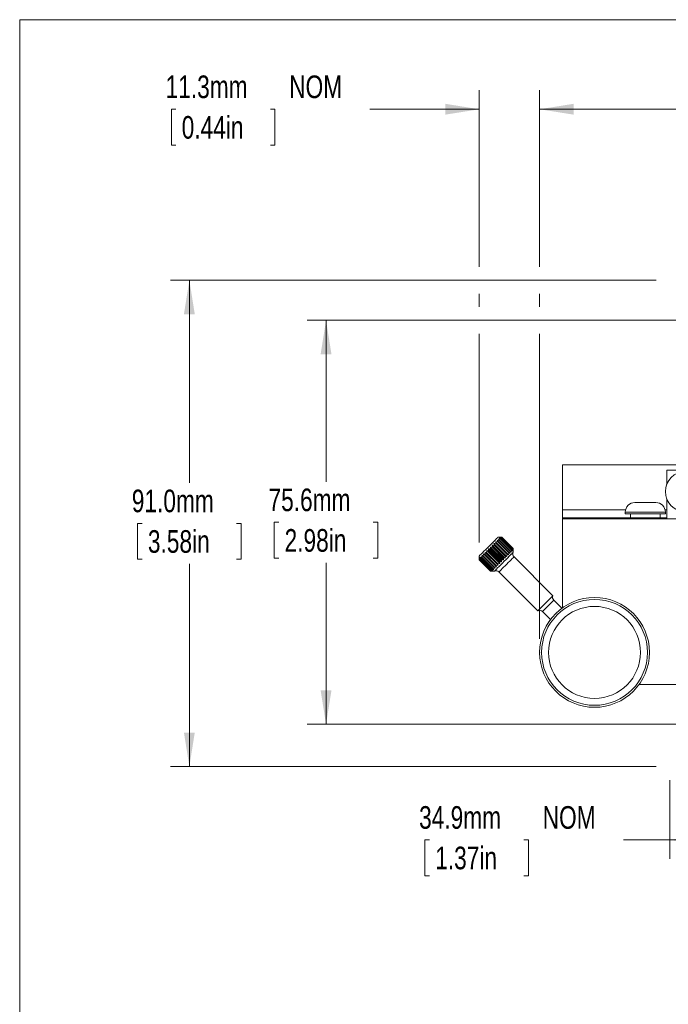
# Model space of a CAD drawing. Header units: millimetres. Extents: x 3 to 556, y 2 to 429.
# Tile 20 of 57: x 3 to 124, y 245 to 429. Entities that reach past the tile are written whole.
import ezdxf

# ---------------------------------------------------------------- set-up
doc = ezdxf.new("R2010")
doc.units = ezdxf.units.MM
doc.header["$LTSCALE"] = 2
doc.header["$PDSIZE"] = -1
doc.styles.add('SLDTEXTSTYLE0', font='TXT', dxfattribs={"width": 0.75})
doc.dimstyles.new('SLDDIMSTYLE0', dxfattribs={"dimtxt": 4.233333, "dimasz": 6.35, "dimexe": 0, "dimexo": 0.0625, "dimgap": 1.058333, "dimtad": 0, "dimtih": 1, "dimtoh": 1, "dimdec": 1, "dimrnd": 1e-09, "dimzin": 4, "dimdsep": 46, "dimtxsty": 'SLDTEXTSTYLE0', "dimsah": 1, "dimcen": 0.09, "dimadec": 0, "dimazin": 1, "dimtfac": 1, "dimtdec": 1, "dimtofl": 0, "dimtmove": 0, "dimatfit": 3, "dimfxl": 1, "dimfrac": 2, "dimtolj": 1, "dimtzin": 12, "dimarcsym": 0})
doc.dimstyles.new('SLDDIMSTYLE2', dxfattribs={"dimtxt": 4.233333, "dimasz": 6.35, "dimexe": 0, "dimexo": 0.0625, "dimgap": 1.058333, "dimtad": 0, "dimtih": 1, "dimtoh": 1, "dimdec": 1, "dimrnd": 1e-09, "dimzin": 12, "dimdsep": 46, "dimtxsty": 'SLDTEXTSTYLE0', "dimsah": 1, "dimcen": 0.09, "dimadec": 0, "dimazin": 3, "dimtfac": 1, "dimtdec": 1, "dimtofl": 0, "dimtmove": 0, "dimatfit": 3, "dimfxl": 1, "dimfrac": 2, "dimtolj": 1, "dimtzin": 12, "dimarcsym": 0})
doc.dimstyles.new('SLDDIMSTYLE4', dxfattribs={"dimtxt": 4.233333, "dimasz": 6.35, "dimexe": 0, "dimexo": 0.0625, "dimgap": 1.058333, "dimtad": 0, "dimtih": 1, "dimtoh": 1, "dimdec": 1, "dimrnd": 1e-09, "dimzin": 12, "dimdsep": 46, "dimtxsty": 'SLDTEXTSTYLE0', "dimsah": 1, "dimcen": 0.09, "dimadec": 0, "dimazin": 3, "dimtfac": 1, "dimtdec": 1, "dimtmove": 0, "dimatfit": 0, "dimfxl": 1, "dimfrac": 2, "dimtolj": 1, "dimtzin": 12, "dimarcsym": 0})

# ---------------------------------------------------------------- blocks, each defined once
blk = doc.blocks.new('_D_4')
at = {"color": 7, "linetype": 'Continuous', "lineweight": 0}
for p, q in [((100.42, 383.07), (100.42, 416.09)), ((270.34, 383.07), (270.34, 416.09)), ((100.42, 412.53), (164.28, 412.53)), ((168.63, 412.53), (167.77, 412.53)), ((167.77, 412.53), (167.77, 405.81)), ((186.29, 412.53), (187.15, 412.53)), ((187.15, 412.53), (187.15, 405.81)), ((270.34, 412.53), (206.48, 412.53)), ((167.77, 405.81), (168.63, 405.81)), ((187.15, 405.81), (186.29, 405.81)), ((100.42, 375.57), (100.42, 377.99)), ((270.34, 348.52), (270.34, 377.99)), ((100.42, 313.42), (100.42, 370.49)), ((270.34, 328.52), (270.34, 343.44)), ((270.34, 313.52), (270.34, 323.44))]:
    blk.add_line(p, q, dxfattribs=at)
for points in [[(100.42, 412.53), (106.77, 411.52), (106.77, 413.55)], [(270.34, 412.53), (263.99, 413.55), (263.99, 411.52)]]:
    blk.add_solid(points, dxfattribs=at)
at = {"color": 7, "linetype": 'Continuous', "lineweight": 0, "char_height": 4.233, "attachment_point": 1, "style": 'SLDTEXTSTYLE0'}
for s, insert in [('169.9mm', (165.13, 418.85)), ('NOM', (191.38, 418.85)), ('6.69in', (169.7, 411.26))]:
    blk.add_mtext(s, dxfattribs=dict(at, insert=insert))
blk = doc.blocks.new('_D_5')
at = {"color": 7, "linetype": 'Continuous', "lineweight": 0}
for p, q in [((89.13, 383.07), (89.13, 416.09)), ((100.42, 383.07), (100.42, 416.09)), ((32.39, 412.53), (31.53, 412.53)), ((31.53, 412.53), (31.53, 405.81)), ((50.05, 412.53), (50.9, 412.53)), ((50.9, 412.53), (50.9, 405.81)), ((89.13, 412.53), (68.67, 412.53)), ((100.42, 412.53), (113.12, 412.53)), ((31.53, 405.81), (32.39, 405.81)), ((50.9, 405.81), (50.05, 405.81)), ((89.13, 375.57), (89.13, 377.99)), ((100.42, 375.57), (100.42, 377.99)), ((89.13, 331.45), (89.13, 370.49)), ((100.42, 313.42), (100.42, 370.49))]:
    blk.add_line(p, q, dxfattribs=at)
for points in [[(89.13, 412.53), (82.78, 413.55), (82.78, 411.52)], [(100.42, 412.53), (106.77, 411.52), (106.77, 413.55)]]:
    blk.add_solid(points, dxfattribs=at)
at = {"color": 7, "linetype": 'Continuous', "lineweight": 0, "char_height": 4.233, "attachment_point": 1, "style": 'SLDTEXTSTYLE0'}
for s, insert in [('11.3mm', (30.45, 418.85)), ('NOM', (53.57, 418.85)), ('0.44in', (33.46, 411.26))]:
    blk.add_mtext(s, dxfattribs=dict(at, insert=insert))
blk = doc.blocks.new('_D_7')
at = {"color": 7, "linetype": 'Continuous', "lineweight": 0}
for p, q in [((130.48, 373.03), (56.91, 373.03)), ((60.47, 373.03), (60.47, 342.82)), ((51.64, 335.23), (50.78, 335.23)), ((50.78, 335.23), (50.78, 328.51)), ((69.3, 335.23), (70.16, 335.23)), ((70.16, 335.23), (70.16, 328.51)), ((50.78, 328.51), (51.64, 328.51)), ((70.16, 328.51), (69.3, 328.51)), ((60.47, 297.43), (60.47, 327.65)), ((130.48, 297.43), (56.91, 297.43))]:
    blk.add_line(p, q, dxfattribs=at)
for points in [[(60.47, 373.03), (59.45, 366.68), (61.48, 366.68)], [(60.47, 297.43), (61.48, 303.78), (59.45, 303.78)]]:
    blk.add_solid(points, dxfattribs=at)
at = {"color": 7, "linetype": 'Continuous', "lineweight": 0, "char_height": 4.233, "attachment_point": 1, "style": 'SLDTEXTSTYLE0'}
for s, insert in [('75.6mm', (49.7, 341.55)), ('2.98in', (52.71, 333.96))]:
    blk.add_mtext(s, dxfattribs=dict(at, insert=insert))
blk = doc.blocks.new('_D_10')
at = {"color": 7, "linetype": 'Continuous', "lineweight": 0}
for p, q in [((122.25, 380.53), (31.34, 380.53)), ((34.9, 380.53), (34.9, 342.62)), ((26.07, 335.03), (25.21, 335.03)), ((25.21, 335.03), (25.21, 328.31)), ((43.73, 335.03), (44.58, 335.03)), ((44.58, 335.03), (44.58, 328.31)), ((25.21, 328.31), (26.07, 328.31)), ((44.58, 328.31), (43.73, 328.31)), ((34.9, 289.53), (34.9, 327.45)), ((122.25, 289.53), (31.34, 289.53))]:
    blk.add_line(p, q, dxfattribs=at)
for points in [[(34.9, 380.53), (33.88, 374.18), (35.91, 374.18)], [(34.9, 289.53), (35.91, 295.88), (33.88, 295.88)]]:
    blk.add_solid(points, dxfattribs=at)
at = {"color": 7, "linetype": 'Continuous', "lineweight": 0, "char_height": 4.233, "attachment_point": 1, "style": 'SLDTEXTSTYLE0'}
for s, insert in [('91.0mm', (24.13, 341.35)), ('3.58in', (27.14, 333.76))]:
    blk.add_mtext(s, dxfattribs=dict(at, insert=insert))
blk = doc.blocks.new('_D_13')
at = {"color": 7, "linetype": 'Continuous', "lineweight": 0}
for p, q in [((159.69, 319.44), (159.69, 272.24)), ((124.79, 286.99), (124.79, 272.24)), ((79.81, 275.8), (78.95, 275.8)), ((78.95, 275.8), (78.95, 269.07)), ((97.47, 275.8), (98.33, 275.8)), ((98.33, 275.8), (98.33, 269.07)), ((124.79, 275.8), (116.1, 275.8)), ((159.69, 275.8), (124.79, 275.8)), ((78.95, 269.07), (79.81, 269.07)), ((98.33, 269.07), (97.47, 269.07))]:
    blk.add_line(p, q, dxfattribs=at)
for points in [[(124.79, 275.8), (131.14, 274.78), (131.14, 276.81)], [(159.69, 275.8), (153.34, 276.81), (153.34, 274.78)]]:
    blk.add_solid(points, dxfattribs=at)
at = {"color": 7, "linetype": 'Continuous', "lineweight": 0, "char_height": 4.233, "attachment_point": 1, "style": 'SLDTEXTSTYLE0'}
for s, insert in [('34.9mm', (77.87, 282.11)), ('NOM', (100.99, 282.11)), ('1.37in', (80.88, 274.53))]:
    blk.add_mtext(s, dxfattribs=dict(at, insert=insert))

msp = doc.modelspace()

# ---------------------------------------------------------------- linework, layer by layer
at = {"color": 7, "linetype": 'Continuous', "lineweight": 0}
for p, q in [((3.1587002, 429.29076), (555.9784137, 429.29076)), ((3.1587002, 429.29076), (3.1587002, 1.8063285)), ((104.6917993, 345.9833586), (104.6917993, 337.5833617)), ((131.1918008, 345.9833586), (104.6917993, 345.9833586)), ((124.1917941, 342.3296534), (124.1917941, 344.9833603)), ((124.1917941, 344.9833603), (131.1918008, 344.9833603)), ((124.1917941, 335.883359), (124.1917941, 339.6370695)), ((104.6917993, 337.5833617), (116.4989578, 337.5833617)), ((104.6917993, 336.0833586), (104.6917993, 337.5833617)), ((118.2417977, 338.9333622), (121.1771849, 338.9333622)), ((121.1771849, 338.9333622), (122.1417966, 338.9333622)), ((123.8846364, 337.5833617), (124.1917941, 337.5833617)), ((116.6917938, 336.0833586), (104.6917993, 336.0833586)), ((104.6917993, 336.0833586), (104.6917993, 335.883359)), ((104.6917993, 335.883359), (104.6917993, 319.2254961)), ((104.6917993, 335.883359), (126.1917981, 335.883359)), ((116.441797, 337.1333615), (116.441797, 336.8333601)), ((116.441797, 336.8333601), (122.0867666, 336.8333601)), ((116.6917938, 336.0833586), (116.6917938, 335.883359)), ((116.6917938, 336.0833586), (123.6918005, 336.0833586)), ((117.441799, 336.8333601), (117.441799, 336.0833586)), ((122.0867666, 336.8333601), (123.9417973, 336.8333601)), ((122.9417953, 336.0833586), (122.9417953, 336.8333601)), ((124.1917941, 336.0833586), (123.6918005, 336.0833586)), ((123.6918005, 336.0833586), (123.6918005, 335.883359)), ((123.9417973, 336.8333601), (123.9417973, 337.1333615)), ((92.8133014, 331.8957374), (92.4509498, 331.8396718)), ((92.4509498, 331.8396718), (92.5990376, 331.6814811)), ((94.8785576, 329.412064), (92.4509498, 331.8396718)), ((94.7203669, 329.5601592), (92.5990376, 331.6814811)), ((93.3359074, 332.4501165), (92.6605719, 332.4501165)), ((93.0378023, 332.1202346), (92.6777529, 332.0664712)), ((92.6777529, 332.0664712), (92.8622517, 331.944684)), ((94.9346232, 329.7744156), (92.8133014, 331.8957374)), ((93.2078692, 332.2903016), (92.856403, 332.2451287)), ((92.856403, 332.2451287), (93.076359, 332.1587951)), ((94.9835735, 329.8233659), (92.8622517, 331.944684)), ((93.318339, 332.4007713), (92.9814908, 332.370209)), ((92.9814908, 332.370209), (93.2348627, 332.3172987)), ((93.076359, 332.1587951), (93.0378023, 332.1202346)), ((95.1591167, 329.9989165), (93.0378023, 332.1202346)), ((93.3658439, 332.4482837), (93.0491942, 332.4379199)), ((93.0491942, 332.4379199), (93.3329496, 332.4153856)), ((95.1976809, 330.0374732), (93.076359, 332.1587951)), ((95.3291911, 330.1689834), (93.2078692, 332.2903016)), ((95.3561845, 330.1959806), (93.2348627, 332.3172987)), ((95.4396534, 330.2794495), (93.318339, 332.4007713)), ((95.4542714, 330.2940638), (93.3329496, 332.4153856)), ((93.3359074, 332.4496732), (93.367632, 332.4500718)), ((95.4871657, 330.3269618), (93.3658439, 332.4482837)), ((95.4889539, 330.32875), (93.367632, 332.4500718)), ((90.5381027, 329.9268209), (90.5075404, 329.5899765)), ((90.791482, 329.8739106), (90.5381027, 329.9268209)), ((92.965703, 327.4992169), (90.5381027, 329.9268209)), ((92.9127964, 327.7525888), (90.791482, 329.8739106)), ((90.8744219, 330.2631513), (90.8640656, 329.9464979)), ((92.98538, 327.8251798), (90.8640656, 329.9464979)), ((91.1581847, 330.240617), (90.8744219, 330.2631513)), ((93.3020371, 327.8355435), (90.8744219, 330.2631513)), ((93.2794991, 328.1192952), (91.1581847, 330.240617)), ((91.5275696, 330.6100019), (91.2174019, 330.6061276)), ((91.2174019, 330.6061276), (91.2321987, 330.3146386)), ((93.6450097, 328.1785198), (91.2174019, 330.6061276)), ((93.3535206, 328.1933204), (91.2321987, 330.3146386)), ((91.600779, 330.6832076), (91.5275696, 330.6100019)), ((93.648884, 328.4886801), (91.5275696, 330.6100019)), ((91.8884012, 330.970841), (91.5566119, 330.9453302)), ((91.5566119, 330.9453302), (91.600779, 330.6832076)), ((93.9842123, 328.5177224), (91.5566119, 330.9453302)), ((93.7220934, 328.5618895), (91.600779, 330.6832076)), ((92.2297421, 331.3121744), (91.8817255, 331.2704512)), ((91.8817255, 331.2704512), (91.9585708, 331.0410106)), ((94.3093332, 328.8428434), (91.8817255, 331.2704512)), ((94.009723, 328.8495229), (91.8884012, 330.970841)), ((94.0798926, 328.9196924), (91.9585708, 331.0410106)), ((92.5411913, 331.6236273), (92.1828928, 331.5716148)), ((92.1828928, 331.5716148), (92.2947409, 331.3771733)), ((94.6105006, 329.1440108), (92.1828928, 331.5716148)), ((94.3510565, 329.1908526), (92.2297421, 331.3121744)), ((94.4160554, 329.2558515), (92.2947409, 331.3771733)), ((94.6625131, 329.5023055), (92.5411913, 331.6236273)), ((95.1053533, 329.6388672), (95.1591167, 329.9989165)), ((95.1976809, 330.0374732), (95.2840107, 329.8175209)), ((95.2840107, 329.8175209), (95.3291911, 330.1689834)), ((95.3561845, 330.1959806), (95.4090911, 329.942605)), ((95.4090911, 329.942605), (95.4396534, 330.2794495)), ((95.4542714, 330.2940638), (95.476802, 330.0103121)), ((95.476802, 330.0103121), (95.4871657, 330.3269618)), ((95.4889539, 330.32875), (95.488559, 330.2970217)), ((95.4889986, 329.6216899), (95.4889986, 330.2970217)), ((89.1250404, 328.9145851), (89.1250404, 328.2392495)), ((89.1289594, 328.5176852), (89.1250851, 328.207525)), ((91.2464145, 326.0862031), (89.1250851, 328.207525)), ((89.1437563, 328.2261961), (89.1289594, 328.5176852)), ((91.2650856, 326.104878), (89.1437563, 328.2261961)), ((89.1803685, 328.5690905), (89.1548577, 328.2372938)), ((91.2761721, 326.1159719), (89.1548577, 328.2372938)), ((89.2245355, 328.3069716), (89.1803685, 328.5690905)), ((89.2481687, 328.3306086), (89.2245355, 328.3069716)), ((91.3458499, 326.1856497), (89.2245355, 328.3069716)), ((89.289892, 328.6786177), (89.2481687, 328.3306086)), ((91.369498, 326.2092904), (89.2481687, 328.3306086)), ((89.3667373, 328.4491771), (89.289892, 328.6786177)), ((91.4880666, 326.3278552), (89.3667373, 328.4491771)), ((89.454222, 328.8429365), (89.402202, 328.4846419)), ((91.5235313, 326.36332), (89.402202, 328.4846419)), ((89.5660552, 328.648495), (89.454222, 328.8429365)), ((91.6873845, 326.5271732), (89.5660552, 328.648495)), ((89.6683368, 329.0570588), (89.6122637, 328.6947072)), ((91.733593, 326.5733854), (89.6122637, 328.6947072)), ((89.8164245, 328.8988681), (89.6683368, 329.0570588)), ((91.9377538, 326.7775462), (89.8164245, 328.8988681)), ((89.9257543, 329.3144726), (89.871991, 328.9544233)), ((91.9933054, 326.8331015), (89.871991, 328.9544233)), ((90.1102456, 329.1926854), (89.9257543, 329.3144726)), ((92.3533621, 326.8868648), (89.9257543, 329.3144726)), ((92.2315749, 327.0713673), (90.1102456, 329.1926854)), ((90.2186367, 329.6073624), (90.1734563, 329.2558999)), ((92.2947857, 327.134578), (90.1734563, 329.2558999)), ((90.4385927, 329.5210288), (90.2186367, 329.6073624)), ((92.6462444, 327.1797546), (90.2186367, 329.6073624)), ((92.5599071, 327.3997069), (90.4385927, 329.5210288)), ((92.6288548, 327.4686546), (90.5075404, 329.5899765)), ((93.3020371, 327.8355435), (93.2794991, 328.1192952)), ((93.3535206, 328.1933204), (93.6450097, 328.1785198)), ((93.6450097, 328.1785198), (93.648884, 328.4886801)), ((93.7220934, 328.5618895), (93.9842123, 328.5177224)), ((93.9842123, 328.5177224), (94.009723, 328.8495229)), ((94.0798926, 328.9196924), (94.3093332, 328.8428434)), ((94.3093332, 328.8428434), (94.3510565, 329.1908526)), ((94.4160554, 329.2558515), (94.6105006, 329.1440108)), ((94.6105006, 329.1440108), (94.6625131, 329.5023055)), ((94.7203669, 329.5601592), (94.8785576, 329.412064)), ((94.8785576, 329.412064), (94.9346232, 329.7744156)), ((94.9835735, 329.8233659), (95.1053533, 329.6388672)), ((102.9136213, 321.4899623), (95.6354472, 328.7681364)), ((91.6079762, 326.1414827), (91.3458499, 326.1856497)), ((91.369498, 326.2092904), (91.7174998, 326.2510099)), ((91.7174998, 326.2510099), (91.4880666, 326.3278552)), ((91.5235313, 326.36332), (91.8818298, 326.4153325)), ((91.733593, 326.5733854), (91.6873845, 326.5271732)), ((91.8818298, 326.4153325), (91.6873845, 326.5271732)), ((91.733593, 326.5733854), (92.0959446, 326.629451)), ((92.0959446, 326.629451), (91.9377538, 326.7775462)), ((91.9933054, 326.8331015), (92.3533621, 326.8868648)), ((92.3533621, 326.8868648), (92.2315749, 327.0713673)), ((92.2947857, 327.134578), (92.6462444, 327.1797546)), ((92.6462444, 327.1797546), (92.5599071, 327.3997069)), ((92.6288548, 327.4686546), (92.965703, 327.4992169)), ((92.965703, 327.4992169), (92.9127964, 327.7525888)), ((92.98538, 327.8251798), (93.3020371, 327.8355435)), ((91.2464145, 326.0862031), (91.5565672, 326.0900774)), ((91.5565672, 326.0900774), (91.2650856, 326.104878)), ((91.2761721, 326.1159719), (91.6079762, 326.1414827)), ((91.278139, 326.0861547), (91.9534746, 326.0861547)), ((92.8070205, 325.9397098), (100.0851947, 318.6615356)), ((104.5642304, 319.1322484), (103.06007, 320.6364089)), ((100.9387481, 318.5150889), (102.4429086, 317.0109284)), ((119.0339359, 304.8833604), (126.1917981, 304.8833604))]:
    msp.add_line(p, q, dxfattribs=at)
at = {"color": 8, "linetype": 'Continuous', "lineweight": 0}
for p, q in [((122.0867666, 337.1333615), (116.441797, 337.1333615)), ((123.9417973, 337.1333615), (122.0867666, 337.1333615))]:
    msp.add_line(p, q, dxfattribs=at)
at = {"color": 7, "linetype": 'Continuous', "lineweight": 0, "flags": 128}
for points in [[(89.1250404, 328.9145851), (89.1329828, 328.9225348), (89.1964915, 328.9860287), (89.3212887, 329.1108296), (89.5028892, 329.2924338), (89.7347215, 329.5242735), (90.008426, 329.7979669), (90.3140786, 330.1036232), (90.6406524, 330.4301971), (90.9763458, 330.7658867), (91.3090142, 331.0985551), (91.6266325, 331.4161808), (91.9177416, 331.7072825), (92.1718064, 331.9613435), (92.3796329, 332.1691775), (92.5337258, 332.3232741), (92.6285121, 332.4180604), (92.6605719, 332.4501165), (92.6605719, 332.4501165)], [(92.5990376, 331.6814811), (92.5918999, 331.674336), (92.5847324, 331.6671685), (92.5775352, 331.659975), (92.570323, 331.6527554), (92.5630811, 331.6455097), (92.5558093, 331.6382417), (92.5485077, 331.6309475), (92.5411913, 331.6236273)], [(92.8622517, 331.944684), (92.8562391, 331.9386751), (92.8501966, 331.932629), (92.8441244, 331.9265568), (92.8380149, 331.9204547), (92.8318831, 331.9143192), (92.8257215, 331.9081538), (92.8195226, 331.9019624), (92.8133014, 331.8957374)], [(93.2348627, 332.3172987), (93.2316217, 332.3140577), (93.2283434, 332.3107758), (93.2250204, 332.3074565), (93.2216677, 332.3041038), (93.2182702, 332.30071), (93.2148429, 332.297279), (93.211371, 332.2938108), (93.2078692, 332.2903016)], [(93.3329496, 332.4153856), (93.3312583, 332.4136981), (93.3295297, 332.4119695), (93.3277639, 332.4102), (93.3259609, 332.4083933), (93.3241132, 332.4065492), (93.3222282, 332.4046605), (93.3202985, 332.4027383), (93.318339, 332.4007713)], [(90.8640656, 329.9464979), (90.854961, 329.937397), (90.8458712, 329.9283036), (90.8367815, 329.9192176), (90.8277067, 329.9101428), (90.8186319, 329.9010717), (90.809572, 329.8920081), (90.800527, 329.8829556), (90.791482, 329.8739106)], [(91.2321987, 330.3146386), (91.2229451, 330.3053849), (91.2136915, 330.2961276), (91.2044379, 330.286874), (91.1951843, 330.2776203), (91.1859306, 330.2683667), (91.176677, 330.2591168), (91.1674234, 330.2498669), (91.1581847, 330.240617)], [(91.9585708, 331.0410106), (91.9498536, 331.0322859), (91.9411066, 331.0235464), (91.9323596, 331.0147957), (91.9235977, 331.0060301), (91.9148209, 330.9972496), (91.9060293, 330.9884616), (91.8972227, 330.9796588), (91.8884012, 330.970841)], [(92.2947409, 331.3771733), (92.2866794, 331.3691155), (92.278603, 331.3610391), (92.2705117, 331.352944), (92.2623905, 331.3448266), (92.2542545, 331.3366943), (92.2461036, 331.3285396), (92.2379228, 331.3203664), (92.2297421, 331.3121744)], [(95.1591167, 329.9989165), (95.1640638, 330.0038562), (95.1689663, 330.0087624), (95.173839, 330.0136351), (95.1786744, 330.0184705), (95.1834801, 330.0232724), (95.1882484, 330.0280408), (95.1929795, 330.0327756), (95.1976809, 330.0374732)], [(95.3291911, 330.1689834), (95.3326928, 330.1724889), (95.3361648, 330.1759572), (95.3395921, 330.1793882), (95.3429895, 330.1827819), (95.3463423, 330.1861384), (95.3496578, 330.1894576), (95.3529435, 330.1927359), (95.3561845, 330.1959806)], [(89.402202, 328.4846419), (89.3976423, 328.4800858), (89.3931272, 328.4755633), (89.388642, 328.4710781), (89.3841865, 328.4666264), (89.3797758, 328.4622119), (89.3753949, 328.4578309), (89.3710437, 328.4534873), (89.3667373, 328.4491771)], [(89.6122637, 328.6947072), (89.6063778, 328.6888213), (89.6005216, 328.6829651), (89.5947101, 328.6771425), (89.5889136, 328.6713497), (89.5831468, 328.6655867), (89.5774248, 328.6598572), (89.5717177, 328.6541612), (89.5660552, 328.648495)], [(89.871991, 328.9544233), (89.8649427, 328.9473862), (89.8579392, 328.9403752), (89.8509505, 328.9333903), (89.8439917, 328.9264315), (89.8370626, 328.9194987), (89.8301634, 328.9125958), (89.8232791, 328.9057189), (89.8164245, 328.8988681)], [(90.1734563, 329.2558999), (90.1654842, 329.247924), (90.157527, 329.2399705), (90.1495996, 329.2320357), (90.1416871, 329.2241232), (90.1338044, 329.216233), (90.1259216, 329.2083615), (90.1180836, 329.200516), (90.1102456, 329.1926854)], [(90.5075404, 329.5899765), (90.4988679, 329.581304), (90.4902103, 329.5726501), (90.4815677, 329.5640075), (90.4729399, 329.5553834), (90.4643419, 329.5467705), (90.4557439, 329.5381763), (90.4471609, 329.5295932), (90.4385927, 329.5210288)], [(95.4889986, 329.6216899), (95.4889986, 329.6216899), (95.4569462, 329.5896337), (95.3621599, 329.4948475), (95.2080595, 329.3407508), (95.0002256, 329.1329169), (94.7461682, 328.8788558), (94.4550666, 328.5877542), (94.1374409, 328.2701285), (93.8047725, 327.93746), (93.4690791, 327.6017704), (93.1425053, 327.2751966), (92.8368526, 326.9695402), (92.5631556, 326.6958431), (92.3313233, 326.4640071), (92.1497079, 326.282403), (92.0249107, 326.157602), (91.9614169, 326.0941044), (91.9534746, 326.0861547)], [(93.2794991, 328.1192952), (93.2887527, 328.1285451), (93.2979989, 328.137795), (93.3072525, 328.1470449), (93.3165061, 328.1562985), (93.3257597, 328.1655521), (93.3350134, 328.1748095), (93.344267, 328.1840631), (93.3535206, 328.1933204)], [(93.648884, 328.4886801), (93.6580556, 328.4978517), (93.6672198, 328.5070197), (93.6763841, 328.5161802), (93.6855408, 328.5253332), (93.6946827, 328.5344825), (93.703832, 328.5436244), (93.7129664, 328.5527588), (93.7220934, 328.5618895)], [(94.009723, 328.8495229), (94.0185445, 328.8583369), (94.0273437, 328.8671398), (94.0361353, 328.8759314), (94.0449121, 328.8847082), (94.0536815, 328.8934738), (94.0624284, 328.9022245), (94.071168, 328.9109641), (94.0798926, 328.9196924)], [(94.3510565, 329.1908526), (94.3592521, 329.1990445), (94.3674254, 329.2072178), (94.3755763, 329.2153724), (94.3837124, 329.2235085), (94.3918261, 329.2316222), (94.3999248, 329.2397172), (94.4080013, 329.2477936), (94.4160554, 329.2558515)], [(94.6625131, 329.5023055), (94.6698296, 329.5096257), (94.6771237, 329.5169198), (94.6843955, 329.5241878), (94.6916374, 329.5314335), (94.698857, 329.5386531), (94.7060543, 329.5458467), (94.7132218, 329.5530179), (94.7203669, 329.5601592)], [(94.9346232, 329.7744156), (94.9408444, 329.7806405), (94.9470359, 329.7868357), (94.953205, 329.7929973), (94.9593368, 329.7991329), (94.9654388, 329.8052386), (94.9715185, 329.8113109), (94.9775609, 329.8173533), (94.9835735, 329.8233659)], [(91.3458499, 326.1856497), (91.3486811, 326.1884698), (91.3515421, 326.1913308), (91.354433, 326.1942291), (91.3573685, 326.1971646), (91.3603487, 326.2001374), (91.3633588, 326.2031511), (91.3663986, 326.2062022), (91.369498, 326.2092904)], [(91.4880666, 326.3278552), (91.492373, 326.3321654), (91.4967093, 326.3365091), (91.5010902, 326.34089), (91.5055158, 326.3453045), (91.5099564, 326.3497562), (91.5144416, 326.3542415), (91.5189716, 326.358764), (91.5235313, 326.36332)], [(91.9377538, 326.7775462), (91.9446084, 326.784397), (91.9514778, 326.7912739), (91.958377, 326.7981806), (91.965321, 326.8051096), (91.9722798, 326.8120685), (91.9792536, 326.8190534), (91.986272, 326.8260644), (91.9933054, 326.8331015)], [(92.2315749, 327.0713673), (92.239398, 327.0791941), (92.2472509, 327.0870433), (92.2551188, 327.0949149), (92.2630164, 327.102805), (92.270914, 327.1107175), (92.2788563, 327.1186487), (92.2868135, 327.1266059), (92.2947857, 327.134578)], [(92.5599071, 327.3997069), (92.5684753, 327.4082714), (92.5770583, 327.4168544), (92.5856563, 327.4254524), (92.5942692, 327.4340616), (92.602897, 327.4426893), (92.6115396, 327.4513283), (92.6201823, 327.4599859), (92.6288548, 327.4686546)], [(92.9127964, 327.7525888), (92.9218414, 327.7616338), (92.9308939, 327.77069), (92.9399538, 327.7797499), (92.9490286, 327.788821), (92.9581034, 327.7978995), (92.9671856, 327.8069855), (92.9762828, 327.8160789), (92.98538, 327.8251798)], [(102.9136213, 321.4899623), (102.9094863, 321.4858272), (102.8562072, 321.4325444), (102.7436289, 321.3199661), (102.5766688, 321.1530061), (102.3626286, 320.9389695), (102.110866, 320.6872013), (101.8323707, 320.4087117), (101.5393319, 320.1156692), (101.2445423, 319.8208832), (100.9608987, 319.5372359), (100.700784, 319.2771231), (100.4755753, 319.0519144), (100.2951148, 318.871452), (100.1672852, 318.7436243), (100.0976744, 318.6740153), (100.0851947, 318.6615356)]]:
    msp.add_lwpolyline(points, dxfattribs=at)
at = {"color": 8, "linetype": 'Continuous', "lineweight": 0, "flags": 128}
for points in [[(95.6354472, 328.7681364), (95.6313121, 328.7640014), (95.578033, 328.7107223), (95.4654547, 328.5981403), (95.2984947, 328.4311839), (95.0844544, 328.2171437), (94.8326844, 327.9653774), (94.5541966, 327.6868858), (94.2611578, 327.3938433), (93.9663681, 327.0990574), (93.6827245, 326.8154101), (93.4226098, 326.5552991), (93.1974011, 326.3300904)], [(93.1974011, 326.3300904), (93.0169406, 326.1496262), (92.889111, 326.0218003), (92.8195002, 325.9521895), (92.8070205, 325.9397098)], [(103.06007, 320.6364089), (103.0377778, 320.6141186), (102.9558438, 320.5321808), (102.818321, 320.394658), (102.6332038, 320.2095446), (102.4112585, 319.9875955), (102.1653744, 319.7417133), (101.9098419, 319.4861845), (101.6595247, 319.2358618), (101.4289516, 319.0052905), (101.2315336, 318.8078725)], [(101.2315336, 318.8078725), (101.0787445, 318.6550816), (100.9794581, 318.555797), (100.9394484, 318.5157874), (100.9387481, 318.5150889)]]:
    msp.add_lwpolyline(points, dxfattribs=at)
at = {"color": 7, "linetype": 'Continuous', "lineweight": 0}
for centre, radius in [((127.6917972, 340.9833604), 3.75), ((110.6917972, 310.8833604), 10.2757594), ((110.6917972, 310.8833604), 9.9), ((110.6917972, 310.8833604), 8.6053923)]:
    msp.add_circle(centre, radius, dxfattribs=at)
for centre, radius, start, end in [((118.2417972, 337.1333604), 1.8, 90, 180), ((122.1417972, 337.1333604), 1.8, 0, 90), ((116.3917972, 333.0833604), 3, 90, 111.039469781), ((93.2390424, 332.5768732), 0.1805931, 314.598845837, 315.401154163), ((97.95785, 327.775229), 3.551399, 134.825957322, 135.159439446), ((95.329409, 330.4865067), 0.2243697, 314.67711555, 315.32288445), ((94.8445365, 322.5346036), 8.0556266, 134.934562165, 135.046207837), ((96.1657781, 329.2984668), 0.75, 154.471220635, 225), ((92.2766908, 325.4093795), 0.75, 45, 115.528779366), ((80.8443662, 336.5296854), 14.7400136, 314.988763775, 315.049728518), ((103.5903993, 321.1667388), 0.75, 154.471220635, 225), ((100.4084188, 317.9847583), 0.75, 45, 115.528779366)]:
    msp.add_arc(centre, radius, start, end, dxfattribs=at)
for p in [(89.1250403, 328.9145833), (100.4160378, 310.8833604)]:
    msp.add_point(p, dxfattribs=at)

# ---------------------------------------------------------------- dimensions: what is measured, and where the dimension line sits
for base, p1, p2, dimstyle, picture, middle in [((100.4160378, 412.5333604), (89.1250403, 328.9145833), (100.4160378, 310.8833604), 'SLDDIMSTYLE4', '_D_5', (49.1341799, 412.5333604)), ((270.3429266, 412.5333604), (100.4160378, 310.8833604), (270.3429266, 310.9833604), 'SLDDIMSTYLE2', '_D_4', (185.3794822, 412.5333604)), ((159.6917972, 275.7953388), (124.7917972, 289.5333604), (159.6917972, 321.9833604), 'SLDDIMSTYLE2', '_D_13', (96.5559998, 275.7953388))]:
    dim = msp.add_linear_dim(base=base, p1=p1, p2=p2, text='<> NOM', dimstyle=dimstyle, dxfattribs=at)
    dim.commit()
    dim.dimension.update_dxf_attribs({"geometry": picture, "text_midpoint": middle, "dimtype": 160})
for base, p1, p2, dimstyle, picture, middle in [((34.8961312, 289.5333604), (124.7917972, 380.5333604), (124.7917972, 289.5333604), 'SLDDIMSTYLE0', '_D_10', (34.8961312, 335.0333604)), ((60.4675198, 297.4333604), (133.0217972, 373.0333604), (133.0217972, 297.4333604), 'SLDDIMSTYLE2', '_D_7', (60.4675198, 335.2333604))]:
    dim = msp.add_linear_dim(base=base, p1=p1, p2=p2, angle=90, dimstyle=dimstyle, dxfattribs=at)
    dim.commit()
    dim.dimension.update_dxf_attribs({"geometry": picture, "text_midpoint": middle, "dimtype": 160})

doc.saveas('drawing.dxf')
